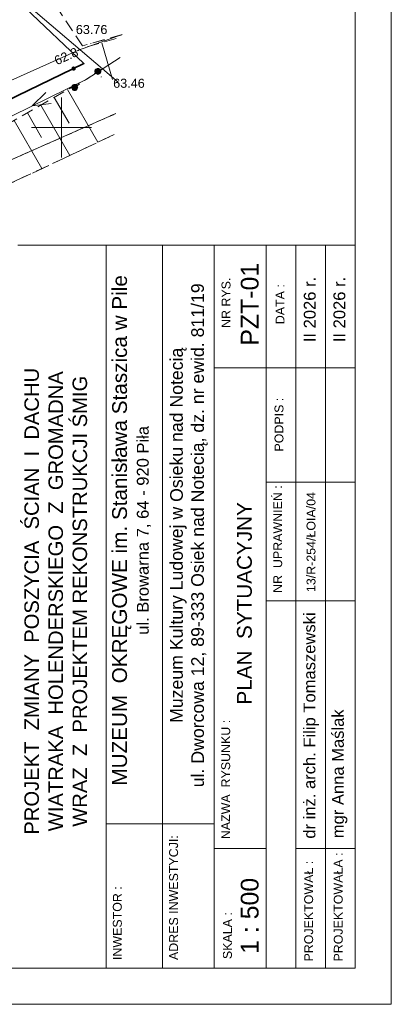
# Model space of a CAD drawing. Extents: x 6453267 to 6453477, y 5887877 to 5888047.
# Tile 7 of 8: x 6453447 to 6453477, y 5887877 to 5887959. Entities that reach past the tile are written whole.
import ezdxf
from ezdxf.enums import TextEntityAlignment as Align

# ---------------------------------------------------------------- set-up
doc = ezdxf.new("R2010")
doc.units = 0
doc.header["$PDSIZE"] = 0.75
for name, pattern in [('PRZER1-1', [2, 1, -1]), ('PRZER2-1', [3, 2, -1]), ('PRZER3-1', [4, 3, -1])]:
    doc.linetypes.add(name, pattern=pattern)
doc.layers.get('0').update_dxf_attribs({"linetype": 'CONTINUOUS', "lineweight": 13})
for name, color, linetype, lineweight in [('018', 7, 'CONTINUOUS', 15), ('GESDZI', 7, 'CONTINUOUS', 18), ('GSLKOG', 7, 'CONTINUOUS', 35), ('GSPPRB', 7, 'CONTINUOUS', 18), ('GSPWPS', 7, 'CONTINUOUS', 13), ('GSPWPS_O', 7, 'CONTINUOUS', 13), ('GSSKOA', 7, 'PRZER3-1', 18), ('GSSZSN', 7, 'PRZER2-1', 18), ('GUPISN', 7, 'PRZER1-1', 18), ('GUPPRZ', 7, 'CONTINUOUS', 18), ('GUPPRZ_O', 7, 'CONTINUOUS', 18)]:
    doc.layers.add(name, color=color, linetype=linetype, lineweight=lineweight)
doc.layers.add('GESUZY', color=7, linetype='PRZER1-1', lineweight=18, true_color=0x008000)
doc.layers.add('GULEPR', color=1, linetype='CONTINUOUS', lineweight=18, true_color=0xff0000)
doc.styles.add('GEO-INFO', font='arial.ttf')
doc.styles.add('textstyle4', font='arial.ttf')

# ---------------------------------------------------------------- blocks, each defined once
blk = doc.blocks.new('KOLO')
blk.add_hatch(color=0).paths.add_polyline_path([(-0.5, 0), (-0.482963, -0.12941), (-0.433013, -0.25), (-0.353553, -0.353553), (-0.25, -0.433013), (-0.12941, -0.482963), (0, -0.5), (0.12941, -0.482963), (0.25, -0.433013), (0.353553, -0.353553), (0.433013, -0.25), (0.482963, -0.12941), (0.5, 0), (0.482963, 0.12941), (0.433013, 0.25), (0.353553, 0.353553), (0.25, 0.433013), (0.12941, 0.482963), (0, 0.5), (-0.12941, 0.482963), (-0.25, 0.433013), (-0.353553, 0.353553), (-0.433013, 0.25), (-0.482963, 0.12941)])
blk = doc.blocks.new('SUEP1')
at = {"color": 0}
blk.add_lwpolyline([(-1.5, -1), (1.5, 0), (-1.5, 1)], dxfattribs=at)
blk = doc.blocks.new('POINT')
at = {"color": 0}
blk.add_point((0, 0), dxfattribs=at)
blk = doc.blocks.new('OKRAG_PELNY')
at = {"true_color": 0xffffff}
blk.add_hatch(color=7, dxfattribs=at).paths.add_polyline_path([(-0.5, 0), (-0.482963, -0.12941), (-0.433013, -0.25), (-0.353553, -0.353553), (-0.25, -0.433013), (-0.12941, -0.482963), (0, -0.5), (0.12941, -0.482963), (0.25, -0.433013), (0.353553, -0.353553), (0.433013, -0.25), (0.482963, -0.12941), (0.5, 0), (0.482963, 0.12941), (0.433013, 0.25), (0.353553, 0.353553), (0.25, 0.433013), (0.12941, 0.482963), (0, 0.5), (-0.12941, 0.482963), (-0.25, 0.433013), (-0.353553, 0.353553), (-0.433013, 0.25), (-0.482963, 0.12941)])
at = {"color": 0}
blk.add_lwpolyline([(0, 0.5), (0.12941, 0.482963), (0.25, 0.433013), (0.353553, 0.353553), (0.433013, 0.25), (0.482963, 0.12941), (0.5, 0), (0.482963, -0.12941), (0.433013, -0.25), (0.353553, -0.353553), (0.25, -0.433013), (0.12941, -0.482963), (0, -0.5), (-0.12941, -0.482963), (-0.25, -0.433013), (-0.353553, -0.353553), (-0.433013, -0.25), (-0.482963, -0.12941), (-0.5, 0), (-0.482963, 0.12941), (-0.433013, 0.25), (-0.353553, 0.353553), (-0.25, 0.433013), (-0.12941, 0.482963)], close=True, dxfattribs=at)

msp = doc.modelspace()

# ---------------------------------------------------------------- linework, layer by layer
at = {"color": 7, "linetype": 'Continuous', "lineweight": 13, "elevation": 100, "flags": 128}
for points in [[(6453450, 5887947.5), (6453450, 5887952.5)], [(6453447.5, 5887950), (6453452.5, 5887950)]]:
    msp.add_lwpolyline(points, dxfattribs=at)
at = {"layer": '018'}
for p, q in [((6453446.378, 5887940.226), (6453474.378, 5887940.226)), ((6453453.714, 5887880.226), (6453453.714, 5887940.226)), ((6453458.385, 5887880.226), (6453458.385, 5887940.226)), ((6453462.685, 5887880.226), (6453462.685, 5887940.226)), ((6453467.001, 5887880.226), (6453467.001, 5887940.226)), ((6453469.46, 5887880.226), (6453469.46, 5887940.226)), ((6453471.919, 5887880.226), (6453471.919, 5887940.226)), ((6453474.378, 5887880.226), (6453474.378, 5887940.226)), ((6453462.685, 5887930.053), (6453474.378, 5887930.053)), ((6453467.001, 5887920.554), (6453474.378, 5887920.554)), ((6453467.001, 5887910.718), (6453474.378, 5887910.718)), ((6453453.714, 5887892.212), (6453462.685, 5887892.212)), ((6453462.685, 5887890.146), (6453467.001, 5887890.146)), ((6453469.46, 5887890.146), (6453474.378, 5887890.146)), ((6453446.378, 5887880.226), (6453474.378, 5887880.226))]:
    msp.add_line(p, q, dxfattribs=at)
at = {"layer": '018', "color": 1}
msp.add_lwpolyline([(6453477.378, 5888025.726), (6453267.378, 5888025.726), (6453267.378, 5887877.226), (6453477.378, 5887877.226)], close=True, dxfattribs=at)
at = {"layer": '018'}
msp.add_lwpolyline([(6453474.378, 5888022.726), (6453282.378, 5888022.726), (6453282.378, 5887880.226), (6453474.378, 5887880.226)], close=True, dxfattribs=at)
at = {"layer": 'GESDZI', "color": 7, "linetype": 'Continuous', "lineweight": 18, "elevation": 10.22}
for points in [[(6453454.713, 5887953.764), (6453436.68, 5887969.08), (6453438.147, 5888022.555)], [(6453282.378, 5887959.163), (6453388.68, 5888005.52), (6453411.63, 5888014.87), (6453426.66, 5888002.8), (6453436.68, 5887969.08), (6453454.713, 5887953.764)], [(6453454.509, 5887951.16), (6453357.86, 5887908.46), (6453295.988, 5887880.226)], [(6453295.988, 5887880.226), (6453357.86, 5887908.46), (6453454.509, 5887951.16)]]:
    msp.add_lwpolyline(points, dxfattribs=at)
at = {"layer": 'GESUZY', "color": 7, "linetype": 'Continuous', "lineweight": 18, "elevation": 10.07}
for points in [[(6453454.509, 5887951.16), (6453357.86, 5887908.46), (6453295.988, 5887880.226)], [(6453295.988, 5887880.226), (6453357.86, 5887908.46), (6453454.509, 5887951.16)]]:
    msp.add_lwpolyline(points, dxfattribs=at)
at = {"layer": 'GESUZY', "color": 96, "linetype": 'PRZER1-1', "lineweight": 18, "ltscale": 0.5, "true_color": 0x008000, "elevation": 10.08}
for points in [[(6453454.509, 5887951.16), (6453357.86, 5887908.46), (6453295.988, 5887880.226)], [(6453295.988, 5887880.226), (6453357.86, 5887908.46), (6453454.509, 5887951.16)]]:
    msp.add_lwpolyline(points, dxfattribs=at)
at = {"layer": 'GSLKOG', "color": 7, "linetype": 'Continuous', "lineweight": 35, "elevation": 10.18}
msp.add_lwpolyline([(6453378.01, 5887919.24), (6453392.783, 5887926.689), (6453451.863, 5887955.308), (6453442.141, 5887964.539), (6453438.635, 5887970.461)], dxfattribs=at)
at = {"layer": 'GSPPRB', "color": 7, "linetype": 'Continuous', "lineweight": 18}
for p in [(6453451.4, 5887956.41, 10.28), (6453453.022, 5887954.662, 10.28), (6453451.092, 5887953.325, 10.28)]:
    msp.add_point(p, dxfattribs=at)
at = {"layer": 'GSSKOA', "color": 7, "linetype": 'PRZER3-1', "lineweight": 18, "ltscale": 0.5, "elevation": 10.18}
msp.add_lwpolyline([(6453454.372, 5887949.413), (6453422.716, 5887934.528)], dxfattribs=at)
at = {"layer": 'GSSZSN', "color": 7, "linetype": 'PRZER2-1', "lineweight": 18, "ltscale": 0.5, "elevation": 10.06}
for points in [[(6453455.021, 5887957.692), (6453451.746, 5887956.783), (6453446.401, 5887964.86), (6453440.611, 5887976.405), (6453436.604, 5887995.847), (6453437.628, 5888016.333), (6453438.014, 5888022.544)], [(6453455.022, 5887957.711), (6453451.746, 5887956.783), (6453446.401, 5887964.86), (6453440.611, 5887976.405)], [(6453452.136, 5887956.693), (6453455.007, 5887957.519)], [(6453451.495, 5887953.718), (6453428.699, 5887940.563), (6453411.532, 5887932.345), (6453388.864, 5887922.549), (6453360.792, 5887909.327)], [(6453360.792, 5887909.327), (6453366.98, 5887910.465), (6453385.154, 5887918.752), (6453398.972, 5887924.732), (6453412.878, 5887930.348), (6453422.104, 5887934.25), (6453453.995, 5887949.236)]]:
    msp.add_lwpolyline(points, dxfattribs=at)
at = {"layer": 'GSSZSN', "color": 7, "linetype": 'Continuous', "lineweight": 18, "elevation": 10.06, "flags": 128}
for points in [[(6453453.346, 5887957.041), (6453454.226, 5887953.986)], [(6453450.505, 5887953.146), (6453453.024, 5887948.78)], [(6453448.282, 5887951.864), (6453450.694, 5887947.684)], [(6453449.394, 5887952.505), (6453450.626, 5887950.368)], [(6453447.171, 5887951.222), (6453448.35, 5887949.18)], [(6453446.06, 5887950.581), (6453448.363, 5887946.589)]]:
    msp.add_lwpolyline(points, dxfattribs=at)
at = {"layer": 'GULEPR', "color": 1, "linetype": 'Continuous', "lineweight": 18, "true_color": 0xff0000, "elevation": 10.14}
for points in [[(6453455.022, 5887957.711), (6453451.4, 5887956.41), (6453435.09, 5887949.13), (6453430.24, 5887947.02), (6453413.2, 5887937.56), (6453398.17, 5887930.08), (6453378.04, 5887920.86), (6453375.32, 5887919.39), (6453353.43, 5887909.51), (6453337.05, 5887902.75), (6453337.17, 5887900.64), (6453336.81, 5887900.37), (6453336.3, 5887900.89)], [(6453399.891, 5887928.482), (6453424.248, 5887940.344), (6453452.057, 5887953.993), (6453454.872, 5887955.801)]]:
    msp.add_lwpolyline(points, dxfattribs=at)
at = {"layer": 'GUPISN', "color": 7, "linetype": 'PRZER1-1', "lineweight": 18, "ltscale": 0.5, "elevation": 10.16}
msp.add_lwpolyline([(6453451.092, 5887953.325), (6453453.022, 5887954.662)], dxfattribs=at)

# ---------------------------------------------------------------- block references
at = {"layer": 'GSLKOG', "color": 7, "lineweight": 35, "xscale": 0.35, "yscale": 0.35}
msp.add_blockref('KOLO', (6453451.007, 5887954.893, 10.18), dxfattribs=at)
at = {"layer": 'GSPWPS', "color": 7, "lineweight": 13, "xscale": 0.09, "yscale": 0.09}
for p in [(6453452.438, 5887956.98, 10.08), (6453453.299, 5887954.198, 10.08)]:
    msp.add_blockref('KOLO', p, dxfattribs=at)
at = {"layer": 'GULEPR', "color": 1, "lineweight": 18, "true_color": 0xff0000, "xscale": 0.5, "yscale": 0.5, "rotation": 206.1429456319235}
msp.add_blockref('SUEP1', (6453448.242, 5887952.121, 10.15), dxfattribs=at)
at = {"layer": 'GUPISN', "color": 7, "lineweight": 18, "xscale": 0.5, "yscale": 0.5}
for p in [(6453453.022, 5887954.662, 10.16), (6453451.092, 5887953.325, 10.16)]:
    msp.add_blockref('OKRAG_PELNY', p, dxfattribs=at)
at = {"layer": 'GUPPRZ', "color": 1, "lineweight": 18, "true_color": 0xff0000}
msp.add_blockref('POINT', (6453451.4, 5887956.41, 10.16), dxfattribs=at)

# ---------------------------------------------------------------- texts
at = {"layer": '018', "rotation": 90}
for s, insert, char_height, width, attachment_point in [('\\pt0.221311;{\\fArial|b0|i0|c238|p34;PZT-01}', (6453464.883, 5887935.333), 1.47541, 10.72885, 2), ('{\\fArial|b0|i0|c238|p34;MUZEUM  OKRĘGOWE im. Stanisława Staszica w Pile\\P\\H0.8x;ul. Browarna 7, 64 - 920 Piła}', (6453454.205, 5887916.564), 1.22951, 47.4145, 2), ('{\\fArial|b0|i0|c238|p34;Muzeum Kultury Ludowej w Osieku nad Notecią\\Pul. Dworcowa 12, 89-333 Osiek nad Notecią, dz. nr ewid. 811/19}', (6453459.02, 5887916.156), 1.05, 55.2478, 2), ('{\\fArial|b0|i0|c238|p34;II 2026 r.}', (6453470.115, 5887932.184), 0.98361, 11.16045, 1), ('{\\fArial|b0|i0|c238|p34;II 2026 r.}', (6453472.574, 5887932.184), 0.98361, 11.16045, 1), ('{\\fArial|b0|i0|c238|p34;NR RYS.}', (6453463.288, 5887933.366), 0.7377, 4.56205, 1), ('{\\fArial|b0|i0|c238|p34;DATA :}', (6453467.772, 5887933.677), 0.7377, 7.2284, 1), ('{\\fArial|b0|i0|c238|p34;PROJEKT  ZMIANY  POSZYCIA  ŚCIAN  I  DACHU\\PWIATRAKA  HOLENDERSKIEGO  Z  GROMADNA\\PWRAZ  Z  PROJEKTEM REKONSTRUKCJI ŚMIG}', (6453446.92, 5887910.68), 1.2, 64.39464, 2), ('{\\fArial|b0|i0|c238|p34;PODPIS :}', (6453467.685, 5887923.107), 0.7377, 7.2284, 1), ('{\\fArial|b0|i0|c238|p34;13/R-254/ŁOIA/04}', (6453470.344, 5887911.443), 0.7377, 9.67451, 1), ('{\\fArial|b0|i0|c238|p34;NR  UPRAWNIEŃ :}', (6453467.577, 5887911.375), 0.7377, 9.44028, 1), ('{\\fArial|b0|i0|c238|p34;dr inż. arch. Filip Tomaszewski}', (6453470.089, 5887890.975), 0.98361, 20.81017, 1), ('{\\fArial|b0|i0|c238|p34;mgr Anna Maślak}', (6453472.453, 5887891.013), 0.98361, 20.81017, 1), ('{\\fArial|b0|i0|c238|p34;NAZWA  RYSUNKU :}', (6453463.262, 5887890.933), 0.7377, 13.60305, 1), ('{\\fArial|b0|i0|c238|p34;ADRES INWESTYCJI:}', (6453458.937, 5887880.9), 0.7377, 13.49762, 1), ('{\\fArial|b0|i0|c238|p34;PROJEKTOWAŁA :}', (6453472.607, 5887880.78), 0.7377, 11.0793, 1), ('{\\fArial|b0|i0|c238|p34;PROJEKTOWAŁ :}', (6453470.148, 5887880.78), 0.7377, 11.0793, 1), ('\\pt0.221311;{\\fArial|b0|i0|c238|p34;1 : 500}', (6453464.882, 5887884.568), 1.47541, 10.72885, 2), ('{\\fArial|b0|i0|c238|p34;INWESTOR :}', (6453454.264, 5887880.9), 0.7377, 7.2284, 1), ('{\\fArial|b0|i0|c238|p34;SKALA :}', (6453463.405, 5887880.978), 0.7377, 7.2284, 1)]:
    msp.add_mtext(s, dxfattribs=dict(at, insert=insert, char_height=char_height, width=width, attachment_point=attachment_point))
at = {"layer": '018', "insert": (6453464.568, 5887910.506), "char_height": 1.22951, "width": 46.67385, "attachment_point": 2, "rotation": 90, "style": 'textstyle4'}
msp.add_mtext('{\\fArial|b0|i0|c238|p0;PLAN  SYTUACYJNY}', dxfattribs=at)
at = {"layer": 'GSPWPS_O', "color": 7, "linetype": 'Continuous', "lineweight": 0, "style": 'GEO-INFO'}
for s, p in [('63.76', (6453451.19, 5887958.51, 10.8)), ('63.46', (6453454.29, 5887954.05, 10.8))]:
    msp.add_text(s, height=0.75, dxfattribs=at).set_placement(p, align=Align.TOP_LEFT)
at = {"layer": 'GUPPRZ_O', "color": 1, "linetype": 'Continuous', "lineweight": 0, "true_color": 0xff0000, "style": 'GEO-INFO'}
msp.add_text('62.8', height=0.75, rotation=24.0083, dxfattribs=at).set_placement((6453451.321, 5887956.336, 10.8), align=Align.MIDDLE_RIGHT)

doc.saveas('drawing.dxf')
